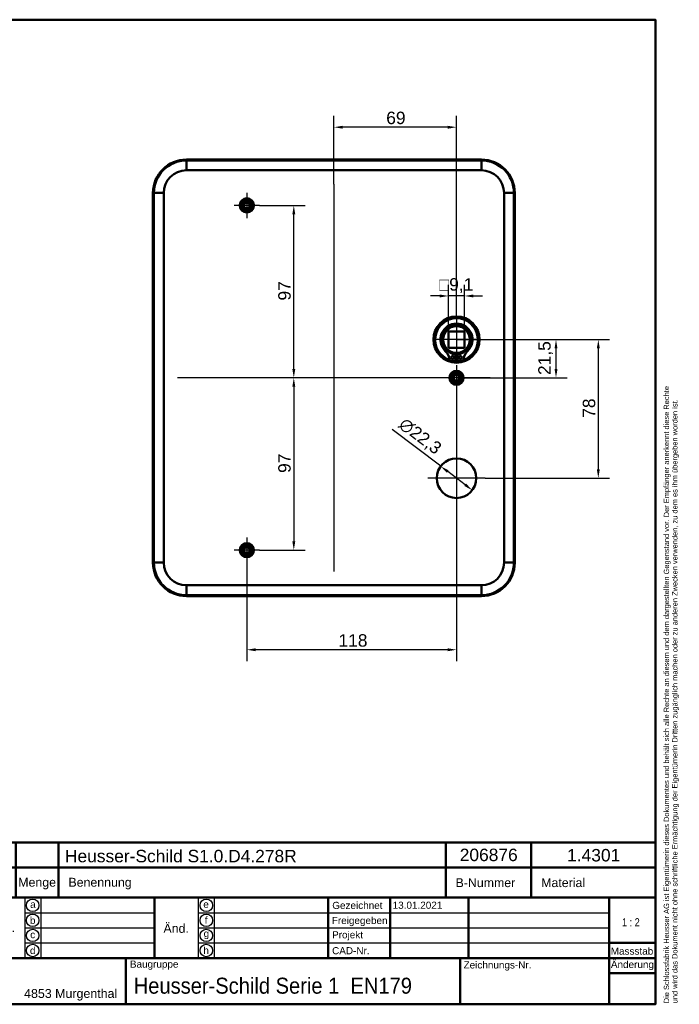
# Model space of a CAD drawing. Header units: millimetres. Extents: x 20 to 833, y 20 to 574.
# Tile 17 of 17: x 462 to 833, y 20 to 574. Entities that reach past the tile are written whole.
import ezdxf
from ezdxf.enums import TextEntityAlignment as Align

# ---------------------------------------------------------------- set-up
doc = ezdxf.new("R2010")
doc.units = ezdxf.units.MM
doc.header["$LTSCALE"] = 2
for name, color, linetype, lineweight in [('Bemaßungen(DIN)', 7, 'Continuous', 25), ('Mittellinie(DIN)', 7, 'Continuous', 25), ('Mittelpunktmarkierung(DIN)', 7, 'Continuous', 25), ('Sichtbare Kanten(DIN)', 7, 'Continuous', 50), ('Sichtbare tangentiale Kanten(DIN)', 7, 'Continuous', 50), ('Skizziergeometrie(DIN)', 7, 'Continuous', 50), ('Skizzierlinie(DIN)', 7, 'Continuous', 25), ('Symbole(DIN)', 7, 'Continuous', 25)]:
    doc.layers.add(name, color=color, linetype=linetype, lineweight=lineweight)
doc.styles.add('Aktuell-DIN', font='arial.ttf')
doc.styles.add('STANDARD-DIN~0', font='arial.ttf')
doc.styles.add('Textstil10', font='arial.ttf')
doc.styles.add('Textstil41', font='arial.ttf', dxfattribs={"width": 0.8})
doc.styles.add('Textstil83', font='arial.ttf', dxfattribs={"width": 0.8})
doc.dimstyles.new('CAD-LAN', dxfattribs={"dimscale": 2, "dimtxt": 3.5, "dimasz": 2.5, "dimexe": 3.175, "dimexo": 0, "dimgap": 0.8, "dimtad": 1, "dimrnd": 1e-08, "dimtxsty": 'STANDARD-DIN~0', "dimcen": 0.09, "dimdle": 10, "dimclrd": 250, "dimclre": 250, "dimclrt": 250, "dimadec": 0, "dimazin": 2, "dimtfac": 1, "dimtmove": 0, "dimatfit": 3, "dimfxl": 1, "dimtolj": 1, "dimtzin": 0, "dimlwd": 25, "dimlwe": 25, "dimarcsym": 0})

# ---------------------------------------------------------------- blocks, each defined once
blk = doc.blocks.new('Ränder Standardrahmen')
at = {"layer": 'Skizziergeometrie(DIN)', "flags": 128}
blk.add_lwpolyline([(10, 10), (10, 287), (410, 287), (410, 10), (10, 10)], dxfattribs=at)
blk = doc.blocks.new('Schriftfelder Heusser')
at = {"layer": 'Skizziergeometrie(DIN)'}
for p, q in [((101, 229.92), (101, 236.92)), ((101, 236.92), (291, 236.92)), ((111, 229.92), (111, 236.92)), ((123, 229.92), (123, 236.92)), ((232, 229.92), (232, 236.92)), ((256, 229.92), (256, 236.92)), ((291, 236.92), (291, 229.92)), ((101, 191.42), (101, 229.92)), ((101, 229.92), (291, 229.92)), ((111, 229.92), (111, 221.42)), ((123, 229.92), (123, 221.42)), ((232, 229.92), (232, 221.42)), ((256, 229.92), (256, 221.42)), ((291, 229.92), (291, 191.42)), ((101, 221.42), (291, 221.42)), ((150, 221.42), (150, 204.42)), ((198.85, 221.42), (198.85, 204.42)), ((216.35, 221.42), (216.35, 204.42)), ((238.35, 221.42), (238.35, 204.42)), ((278, 221.42), (278, 191.42)), ((278, 208.67), (291, 208.67)), ((101, 204.42), (291, 204.42)), ((142, 204.42), (142, 191.42)), ((236, 204.42), (236, 191.42)), ((278, 200.17), (291, 200.17)), ((291, 191.42), (101, 191.42))]:
    blk.add_line(p, q, dxfattribs=at)
at = {"layer": 'Skizzierlinie(DIN)'}
for p, q in [((113.5, 221.42), (113.5, 204.42)), ((118, 221.42), (118, 204.42)), ((162.35, 221.42), (162.35, 204.42)), ((166.85, 221.42), (166.85, 204.42)), ((113.5, 217.17), (150, 217.17)), ((162.35, 217.17), (278, 217.17)), ((113.5, 212.92), (150, 212.92)), ((162.35, 212.92), (278, 212.92)), ((113.5, 208.67), (150, 208.67)), ((162.35, 208.67), (278, 208.67))]:
    blk.add_line(p, q, dxfattribs=at)
for centre in [(115.75, 219.25), (164.6, 219.25), (115.75, 215.04), (164.6, 215.04), (115.75, 210.79), (164.6, 210.79), (115.75, 206.54), (164.6, 206.54)]:
    blk.add_circle(centre, 1.75, dxfattribs=at)
at = {"layer": 'Symbole(DIN)', "color": 7, "insert": (293.33, 191.7), "char_height": 1.5, "width": 182.3003, "attachment_point": 1, "rotation": 90, "line_spacing_factor": 0.944221, "style": 'Aktuell-DIN'}
blk.add_mtext('\\fArial|b0|i0;\\H1.5000;Die Schlossfabrik Heusser AG ist Eigentümerin dieses Dokumentes und behält sich alle Rechte an diesem und dem dargestellten Gegenstand vor. Der Empfänger anerkennt diese Rechte\\Pund wird das Dokument nicht ohne schriftliche Ermächtigung der Eigentümerin Dritten zugänglich machen oder zu anderen Zwecken verwenden, zu dem es ihm übergeben worden ist.\\P ', dxfattribs=at)
at = {"layer": 'Symbole(DIN)', "color": 179, "true_color": 0x262659, "style": 'Aktuell-DIN'}
for s, insert, char_height, attachment_point in [('B-Nummer', (234.74, 225.62), 2.489, 4), ('Material', (265.02, 225.62), 2.489, 5), ('Pos.', (106, 227), 2.489, 2), ('Menge', (117, 227), 2.489, 2), ('Benennung', (125.81, 225.38), 2.489, 4), ('\\fArial|b0|i0;a', (115.81, 219.53), 2, 5), ('\\fArial|b0|i0;e', (164.54, 219.53), 2, 5), ('\\fArial|b0|i0;Gezeichnet', (200.05, 219.23), 2, 4), ('\\fArial|b0|i0;b', (115.75, 215), 2, 5), ('\\fArial|b0|i0;f', (164.55, 215.06), 2, 5), ('\\fArial|b0|i0;Freigegeben', (199.92, 216), 2, 1), ('\\fArial|b0|i0;c', (115.75, 211.01), 2, 5), ('\\fArial|b0|i0;g', (164.63, 211.05), 2, 5), ('\\fArial|b0|i0;Projekt', (200, 211.98), 2, 1), ('\\fArial|b0|i0;d', (115.76, 206.55), 2, 5), ('\\fArial|b0|i0;h', (164.55, 206.57), 2, 5), ('\\fArial|b0|i0;CAD-Nr.', (200, 207.5), 2, 1), ('\\fArial|b0|i0;\\H2.0000;Massstab', (284.39, 206.37), 2, 5), ('\\fArial|b0|i0;\\H2.0000;Baugruppe', (143.1, 203.73), 2, 1), ('\\fArial|b0|i0;Zeichnungs-Nr.', (237, 203.5), 2, 1), ('\\fArial|b0|i0;\\H2.5000;4853 Murgenthal', (113.33, 192.46), 2.5, 7)]:
    blk.add_mtext(s, dxfattribs=dict(at, insert=insert, char_height=char_height, attachment_point=attachment_point))
at = {"layer": 'Symbole(DIN)', "color": 179, "true_color": 0x262659, "attachment_point": 5, "style": 'Aktuell-DIN'}
for s, insert, char_height, width in [('Änd.', (107.21, 213), 2.489, 12.3494), ('Änd.', (156.12, 212.76), 2.489, 12.3494), ('\\fArial|b0|i0;Änderung', (284.51, 202.33), 2, 12.1143)]:
    blk.add_mtext(s, dxfattribs=dict(at, insert=insert, char_height=char_height, width=width))
at = {"layer": 'Symbole(DIN)', "color": 7, "insert": (144.18, 196.62), "char_height": 4.5, "width": 90.18, "attachment_point": 4, "style": 'Aktuell-DIN'}
blk.add_mtext('\\fArial|b0|i0;\\W0.90;\\H4.5000;Heusser-Schild Serie 1  EN179 ', dxfattribs=at)
at = {"layer": 'Symbole(DIN)', "color": 179, "true_color": 0x262659, "style": 'Textstil10'}
blk.add_attdef('ERSTELLUNGSDATUM_001', (217.04, 218.29), '', height=2, dxfattribs=at)
at = {"layer": 'Symbole(DIN)', "color": 179, "true_color": 0x262659}
for tag, height, style, p in [('AUTOR', 2.49, 'Aktuell-DIN', (240.03, 219.26)), ('KONTROLLDATUM', 2, 'Textstil10', (217.42, 215.04)), ('KONTROLLIERT_VON', 2, 'Textstil10', (239.98, 215.05))]:
    blk.add_attdef(tag, text='', height=height, dxfattribs=dict(at, style=style)).set_placement(p, align=Align.MIDDLE_LEFT)
at = {"layer": 'Symbole(DIN)', "color": 7, "style": 'Textstil83', "width": 0.8}
blk.add_attdef('Anfänglicher_Ansichtsmaßstab_001', (281.57, 213.34), '', height=2.3, dxfattribs=at)
at = {"layer": 'Symbole(DIN)', "color": 179, "true_color": 0x262659, "style": 'Textstil10'}
blk.add_attdef('PROJEKT', text='', height=2, dxfattribs=at).set_placement((217.77, 209.72), align=Align.BOTTOM_LEFT)
at = {"layer": 'Symbole(DIN)', "color": 7, "style": 'Textstil41', "width": 0.8}
blk.add_attdef('STATUS', text='', height=5, dxfattribs=at).set_placement((284.53, 195.86), align=Align.MIDDLE_CENTER)
blk = doc.blocks.new('*D9')
at = {"layer": 'Bemaßungen(DIN)', "color": 250, "linetype": 'Continuous', "lineweight": 25, "true_color": 0x3f3f3f, "transparency": 16777216}
for p, q in [((639.01, 481.5), (639.01, 519.85)), ((708.01, 406.5), (708.01, 519.85)), ((703.01, 513.5), (644.01, 513.5))]:
    blk.add_line(p, q, dxfattribs=at)
at = {"layer": 'Bemaßungen(DIN)', "color": 250, "linetype": 'Continuous', "true_color": 0x3f3f3f, "transparency": 16777216}
for points in [[(644.01, 514.33), (644.01, 512.66), (639.01, 513.5)], [(703.01, 514.33), (703.01, 512.66), (708.01, 513.5)]]:
    blk.add_solid(points, dxfattribs=at)
at = {"layer": 'Defpoints', "color": 0, "linetype": 'Continuous', "transparency": 16777216}
for p in [(639.01, 513.5), (639.01, 481.5), (708.01, 406.5)]:
    blk.add_point(p, dxfattribs=at)
at = {"layer": 'Bemaßungen(DIN)', "color": 250, "linetype": 'Continuous', "lineweight": 25, "true_color": 0x3f3f3f, "transparency": 16777216, "insert": (668.47, 522.25), "char_height": 7, "attachment_point": 1, "style": 'STANDARD-DIN~0'}
blk.add_mtext('\\A1;69', dxfattribs=at)
blk = doc.blocks.new('*D10')
at = {"layer": 'Bemaßungen(DIN)', "color": 250, "linetype": 'Continuous', "lineweight": 25, "true_color": 0x3f3f3f, "transparency": 16777216}
for p, q in [((708.01, 394), (770.36, 394)), ((764.01, 389), (764.01, 377.5)), ((708.01, 372.5), (770.36, 372.5))]:
    blk.add_line(p, q, dxfattribs=at)
at = {"layer": 'Bemaßungen(DIN)', "color": 250, "linetype": 'Continuous', "true_color": 0x3f3f3f, "transparency": 16777216}
for points in [[(763.18, 389), (764.85, 389), (764.01, 394)], [(763.18, 377.5), (764.85, 377.5), (764.01, 372.5)]]:
    blk.add_solid(points, dxfattribs=at)
at = {"layer": 'Defpoints', "color": 0, "linetype": 'Continuous', "transparency": 16777216}
for p in [(708.01, 394), (708.01, 372.5), (764.01, 372.5)]:
    blk.add_point(p, dxfattribs=at)
at = {"layer": 'Bemaßungen(DIN)', "color": 250, "linetype": 'Continuous', "lineweight": 25, "true_color": 0x3f3f3f, "transparency": 16777216, "insert": (754, 374.07), "char_height": 7, "attachment_point": 1, "rotation": 90, "style": 'STANDARD-DIN~0'}
blk.add_mtext('\\A1;21,5', dxfattribs=at)
blk = doc.blocks.new('*D11')
at = {"layer": 'Bemaßungen(DIN)', "color": 250, "linetype": 'Continuous', "lineweight": 25, "true_color": 0x3f3f3f, "transparency": 16777216}
for p, q in [((708.01, 394), (794.18, 394)), ((787.83, 389), (787.83, 321)), ((724.16, 316), (794.18, 316))]:
    blk.add_line(p, q, dxfattribs=at)
at = {"layer": 'Bemaßungen(DIN)', "color": 250, "linetype": 'Continuous', "true_color": 0x3f3f3f, "transparency": 16777216}
for points in [[(786.99, 389), (788.66, 389), (787.83, 394)], [(786.99, 321), (788.66, 321), (787.83, 316)]]:
    blk.add_solid(points, dxfattribs=at)
at = {"layer": 'Defpoints', "color": 0, "linetype": 'Continuous', "transparency": 16777216}
for p in [(708.01, 394), (724.16, 316), (787.83, 316)]:
    blk.add_point(p, dxfattribs=at)
at = {"layer": 'Bemaßungen(DIN)', "color": 250, "linetype": 'Continuous', "lineweight": 25, "true_color": 0x3f3f3f, "transparency": 16777216, "insert": (779.08, 350.01), "char_height": 7, "attachment_point": 1, "rotation": 90, "style": 'STANDARD-DIN~0'}
blk.add_mtext('\\A1;78', dxfattribs=at)
blk = doc.blocks.new('*D12')
at = {"layer": 'Bemaßungen(DIN)', "color": 250, "linetype": 'Continuous', "lineweight": 25, "true_color": 0x3f3f3f, "transparency": 16777216}
for p, q in [((597.11, 469.5), (622.8, 469.5)), ((616.45, 377.5), (616.45, 464.5))]:
    blk.add_line(p, q, dxfattribs=at)
at = {"layer": 'Bemaßungen(DIN)', "color": 250, "linetype": 'Continuous', "true_color": 0x3f3f3f, "transparency": 16777216}
for points in [[(615.62, 464.5), (617.28, 464.5), (616.45, 469.5)], [(615.62, 377.5), (617.28, 377.5), (616.45, 372.5)]]:
    blk.add_solid(points, dxfattribs=at)
at = {"layer": 'Defpoints', "color": 0, "linetype": 'Continuous', "transparency": 16777216}
for p in [(597.11, 469.5), (616.45, 469.5), (708.01, 372.5)]:
    blk.add_point(p, dxfattribs=at)
at = {"layer": 'Bemaßungen(DIN)', "color": 250, "linetype": 'Continuous', "lineweight": 25, "true_color": 0x3f3f3f, "transparency": 16777216, "insert": (607.7, 415.98), "char_height": 7, "attachment_point": 1, "rotation": 90, "style": 'STANDARD-DIN~0'}
blk.add_mtext('\\A1;97', dxfattribs=at)
blk = doc.blocks.new('*D13')
at = {"layer": 'Bemaßungen(DIN)', "color": 250, "linetype": 'Continuous', "lineweight": 25, "true_color": 0x3f3f3f, "transparency": 16777216}
for p, q in [((616.45, 367.5), (616.45, 280.5)), ((597.11, 275.5), (622.8, 275.5))]:
    blk.add_line(p, q, dxfattribs=at)
at = {"layer": 'Bemaßungen(DIN)', "color": 250, "linetype": 'Continuous', "true_color": 0x3f3f3f, "transparency": 16777216}
for points in [[(615.62, 367.5), (617.28, 367.5), (616.45, 372.5)], [(615.62, 280.5), (617.28, 280.5), (616.45, 275.5)]]:
    blk.add_solid(points, dxfattribs=at)
at = {"layer": 'Defpoints', "color": 0, "linetype": 'Continuous', "transparency": 16777216}
for p in [(708.01, 372.5), (597.11, 275.5), (616.45, 275.5)]:
    blk.add_point(p, dxfattribs=at)
at = {"layer": 'Bemaßungen(DIN)', "color": 250, "linetype": 'Continuous', "lineweight": 25, "true_color": 0x3f3f3f, "transparency": 16777216, "insert": (607.7, 318.98), "char_height": 7, "attachment_point": 1, "rotation": 90, "style": 'STANDARD-DIN~0'}
blk.add_mtext('\\A1;97', dxfattribs=at)
blk = doc.blocks.new('*D14')
at = {"layer": 'Bemaßungen(DIN)', "color": 250, "linetype": 'Continuous', "lineweight": 25, "true_color": 0x3f3f3f, "transparency": 16777216}
for p, q in [((708.01, 365.4), (708.01, 213.15)), ((590.01, 268.4), (590.01, 213.15)), ((703.01, 219.5), (595.01, 219.5))]:
    blk.add_line(p, q, dxfattribs=at)
at = {"layer": 'Bemaßungen(DIN)', "color": 250, "linetype": 'Continuous', "true_color": 0x3f3f3f, "transparency": 16777216}
for points in [[(595.01, 220.33), (595.01, 218.66), (590.01, 219.5)], [(703.01, 220.33), (703.01, 218.66), (708.01, 219.5)]]:
    blk.add_solid(points, dxfattribs=at)
at = {"layer": 'Defpoints', "color": 0, "linetype": 'Continuous', "transparency": 16777216}
for p in [(708.01, 365.4), (590.01, 268.4), (590.01, 219.5)]:
    blk.add_point(p, dxfattribs=at)
at = {"layer": 'Bemaßungen(DIN)', "color": 250, "linetype": 'Continuous', "lineweight": 25, "true_color": 0x3f3f3f, "transparency": 16777216, "insert": (641.6, 228.25), "char_height": 7, "attachment_point": 1, "style": 'STANDARD-DIN~0'}
blk.add_mtext('\\A1;118', dxfattribs=at)
blk = doc.blocks.new('*D15')
at = {"layer": 'Bemaßungen(DIN)', "color": 250, "linetype": 'Continuous', "lineweight": 25, "true_color": 0x3f3f3f, "transparency": 16777216}
for p, q in [((699.13, 322.73), (671.77, 343.45)), ((712.92, 312.28), (703.11, 319.71))]:
    blk.add_line(p, q, dxfattribs=at)
at = {"layer": 'Bemaßungen(DIN)', "color": 250, "linetype": 'Continuous', "true_color": 0x3f3f3f, "transparency": 16777216}
for points in [[(703.61, 320.38), (702.61, 319.05), (699.13, 322.73)], [(713.42, 312.95), (712.41, 311.62), (716.9, 309.27)]]:
    blk.add_solid(points, dxfattribs=at)
at = {"layer": 'Defpoints', "color": 0, "linetype": 'Continuous', "transparency": 16777216}
for p in [(699.13, 322.73), (716.9, 309.27)]:
    blk.add_point(p, dxfattribs=at)
at = {"layer": 'Bemaßungen(DIN)', "color": 250, "linetype": 'Continuous', "lineweight": 25, "true_color": 0x3f3f3f, "transparency": 16777216, "insert": (679.23, 350.65), "char_height": 7, "attachment_point": 1, "rotation": 322.8572, "style": 'STANDARD-DIN~0'}
blk.add_mtext('\\A1;∅22,3', dxfattribs=at)
blk = doc.blocks.new('*D16')
at = {"layer": 'Bemaßungen(DIN)', "color": 250, "linetype": 'Continuous', "lineweight": 25, "true_color": 0x3f3f3f, "transparency": 16777216}
for p, q in [((703.47, 398.55), (703.47, 424.9)), ((712.57, 398.54), (712.57, 424.9)), ((698.47, 418.55), (693.47, 418.55)), ((712.57, 418.55), (703.47, 418.55)), ((717.57, 418.55), (722.57, 418.55))]:
    blk.add_line(p, q, dxfattribs=at)
at = {"layer": 'Bemaßungen(DIN)', "color": 250, "linetype": 'Continuous', "true_color": 0x3f3f3f, "transparency": 16777216}
for points in [[(698.47, 419.38), (698.47, 417.72), (703.47, 418.55)], [(717.57, 419.38), (717.57, 417.72), (712.57, 418.55)]]:
    blk.add_solid(points, dxfattribs=at)
at = {"layer": 'Defpoints', "color": 0, "linetype": 'Continuous', "transparency": 16777216}
for p in [(703.47, 418.55), (703.47, 398.55), (712.57, 398.54)]:
    blk.add_point(p, dxfattribs=at)
at = {"layer": 'Bemaßungen(DIN)', "color": 250, "linetype": 'Continuous', "lineweight": 25, "true_color": 0x3f3f3f, "transparency": 16777216, "insert": (698.25, 428.56), "char_height": 7, "attachment_point": 1, "style": 'STANDARD-DIN~0'}
blk.add_mtext('\\A1;\\fAIGDT|b0|i0;\\H7.0000;o\\fArial|b0|i0;\\H7.0000;9,1', dxfattribs=at)

msp = doc.modelspace()

# ---------------------------------------------------------------- linework, layer by layer
at = {"layer": 'Mittellinie(DIN)', "linetype": 'Continuous'}
for p, q in [((639.011, 481.497), (639.011, 263.497)), ((727.011, 372.497), (551.011, 372.497))]:
    msp.add_line(p, q, dxfattribs=at)
at = {"layer": 'Mittelpunktmarkierung(DIN)', "linetype": 'Continuous'}
for p, q in [((590.013, 476.598), (590.013, 462.398)), ((597.113, 469.498), (582.913, 469.498)), ((708.013, 406.497), (708.013, 381.497)), ((720.513, 393.997), (695.513, 393.997)), ((708.013, 379.598), (708.013, 365.398)), ((715.113, 372.498), (700.913, 372.498)), ((708.013, 332.147), (708.013, 299.847)), ((724.163, 315.997), (691.863, 315.997)), ((590.013, 282.598), (590.013, 268.398)), ((597.113, 275.498), (582.913, 275.498))]:
    msp.add_line(p, q, dxfattribs=at)
at = {"layer": 'Sichtbare Kanten(DIN)'}
for p, q in [((722.011, 495.307), (556.011, 495.307)), ((722.011, 494.803), (556.011, 494.803)), ((722.011, 489.248), (556.011, 489.248)), ((537.201, 476.497), (537.201, 268.497)), ((537.705, 476.497), (537.705, 268.497)), ((543.259, 476.497), (543.259, 268.497)), ((734.762, 268.497), (734.762, 476.497)), ((740.316, 268.497), (740.316, 476.497)), ((740.82, 268.497), (740.82, 476.497)), ((703.46, 389.451), (703.467, 398.551)), ((712.567, 398.544), (703.467, 398.551)), ((712.567, 398.544), (712.56, 389.444)), ((712.56, 389.444), (703.46, 389.451)), ((707.391, 385.74), (707.388, 382.04)), ((708.621, 382.039), (708.624, 385.739)), ((707.388, 382.04), (704.364, 382.042)), ((711.645, 382.037), (708.621, 382.039)), ((556.011, 255.746), (722.011, 255.746)), ((556.011, 250.192), (722.011, 250.192)), ((556.011, 249.688), (722.011, 249.688))]:
    msp.add_line(p, q, dxfattribs=at)
for centre, radius in [((590.013, 469.498), 4), ((590.013, 469.498), 3), ((590.013, 469.498), 2.1), ((590.013, 469.498), 1.621), ((708.013, 393.997), 13), ((708.013, 393.997), 12.5), ((708.013, 393.997), 8), ((708.013, 393.997), 7.5), ((705.774, 383.891), 0.85), ((710.238, 383.888), 0.85), ((708.013, 372.498), 4), ((708.013, 372.498), 3), ((708.013, 372.498), 2.1), ((708.013, 372.498), 1.621), ((708.013, 315.997), 11.15), ((590.013, 275.498), 4), ((590.013, 275.498), 3), ((590.013, 275.498), 2.1), ((590.013, 275.498), 1.621)]:
    msp.add_circle(centre, radius, dxfattribs=at)
for centre, radius, start, end in [((556.011, 476.497), 18.809, 90, 180), ((556.011, 476.497), 18.306, 90, 180), ((722.011, 476.497), 18.809, 0, 90), ((722.011, 476.497), 18.306, 0, 90), ((556.011, 476.497), 12.751, 90, 180), ((722.011, 476.497), 12.751, 0, 90), ((708.013, 393.997), 12, 288.13065, 251.78639), ((708.013, 393.997), 9.017, 314.09942, 225.81761), ((708.013, 393.264), 7.55, 215.64562, 265.27351), ((708.013, 393.264), 7.55, 274.64352, 324.27141), ((695.681, 381.308), 8.678, 4.92557, 45.81761), ((708.013, 393.997), 8.2, 243.58908, 296.32795), ((708.013, 393.997), 9, 266.02962, 273.88742), ((720.327, 381.29), 8.678, 134.09942, 174.99147), ((708.013, 393.997), 12, 265.16954, 274.7475), ((556.011, 268.497), 18.809, 180, 270), ((556.011, 268.497), 18.306, 180, 270), ((556.011, 268.497), 12.751, 180, 270), ((722.011, 268.497), 18.809, 270, 0), ((722.011, 268.497), 12.751, 270, 0), ((722.011, 268.497), 18.306, 270, 0)]:
    msp.add_arc(centre, radius, start, end, dxfattribs=at)
at = {"layer": 'Sichtbare tangentiale Kanten(DIN)'}
for p, q in [((556.011, 494.803), (556.011, 495.307)), ((556.011, 489.248), (556.011, 494.803)), ((722.011, 494.803), (722.011, 495.307)), ((722.011, 489.248), (722.011, 494.803)), ((537.705, 476.497), (537.201, 476.497)), ((543.259, 476.497), (537.705, 476.497)), ((734.762, 476.497), (740.316, 476.497)), ((740.316, 476.497), (740.82, 476.497)), ((537.705, 268.497), (537.201, 268.497)), ((543.259, 268.497), (537.705, 268.497)), ((734.762, 268.497), (740.316, 268.497)), ((740.316, 268.497), (740.82, 268.497)), ((556.011, 255.746), (556.011, 250.192)), ((722.011, 255.746), (722.011, 250.192)), ((556.011, 250.192), (556.011, 249.688)), ((722.011, 250.192), (722.011, 249.688))]:
    msp.add_line(p, q, dxfattribs=at)

# ---------------------------------------------------------------- block references
at = {"xscale": 2, "yscale": 2, "zscale": 2}
msp.add_blockref('Ränder Standardrahmen', (0, 0), dxfattribs=at)
msp.add_blockref('Schriftfelder Heusser', (238, -362.833), dxfattribs=at).add_auto_attribs({'ERSTELLUNGSDATUM_001': '13.01.2021', 'Anfänglicher_Ansichtsmaßstab_001': '1 : 2'})

# ---------------------------------------------------------------- texts
at = {"layer": 'Symbole(DIN)', "color": 7, "char_height": 7, "attachment_point": 1, "style": 'Aktuell-DIN'}
for s, insert, width in [('{\\fArial|b0|i0;\\H7.0000;Heusser-Schild S1.0.D4.278R}', (487.659, 106.906), 130.43902), ('{\\fArial|b0|i0;\\H7.0000;206876}', (709.83, 107.58), 32.62043), ('{\\fArial|b0|i0;\\H7.0000;1.4301}', (770.274, 107.401), 29.89939)]:
    msp.add_mtext(s, dxfattribs=dict(at, insert=insert, width=width))

# ---------------------------------------------------------------- dimensions: what is measured, and where the dimension line sits
at = {"layer": 'Bemaßungen(DIN)', "color": 250, "linetype": 'Continuous', "lineweight": 25, "true_color": 0x3f3f3f}
for base, p1, p2, angle, override, picture, middle in [((639.011, 513.497), (708.013, 406.497), (639.011, 481.497), 180, {"dimgap": 0.8, "dimdec": 2, "dimtol": 0, "dimlim": 0, "dimtp": 0, "dimtm": 0, "dimtdec": 2, "dimtofl": 0, "dimatfit": 1}, '*D9', (673.512, 513.497)), ((616.45, 469.498), (708.013, 372.498), (597.113, 469.498), 90, {"dimgap": 0.8, "dimdec": 2, "dimse1": 1, "dimtol": 0, "dimlim": 0, "dimtp": 0, "dimtm": 0, "dimtdec": 2, "dimtofl": 0, "dimatfit": 1}, '*D12', (616.45, 420.998)), ((764.013, 372.498), (708.013, 393.997), (708.013, 372.498), 90, {"dimgap": 0.8, "dimdec": 2, "dimtol": 0, "dimlim": 0, "dimtp": 0, "dimtm": 0, "dimtdec": 2, "dimtofl": 0, "dimatfit": 1}, '*D10', (764.013, 383.248)), ((787.826, 315.997), (708.013, 393.997), (724.163, 315.997), 90, {"dimgap": 0.8, "dimdec": 2, "dimtol": 0, "dimlim": 0, "dimtp": 0, "dimtm": 0, "dimtdec": 2, "dimtofl": 0, "dimatfit": 1}, '*D11', (787.826, 354.997)), ((616.45, 275.498), (708.013, 372.498), (597.113, 275.498), 90, {"dimgap": 0.8, "dimdec": 2, "dimse1": 1, "dimtol": 0, "dimlim": 0, "dimtp": 0, "dimtm": 0, "dimtdec": 2, "dimtofl": 0, "dimatfit": 1}, '*D13', (616.45, 323.998)), ((590.013, 219.498), (708.013, 365.398), (590.013, 268.398), 180, {"dimgap": 0.8, "dimdec": 2, "dimtol": 0, "dimlim": 0, "dimtp": 0, "dimtm": 0, "dimtdec": 2, "dimtofl": 0, "dimatfit": 1}, '*D14', (649.013, 219.498))]:
    dim = msp.add_linear_dim(base=base, p1=p1, p2=p2, angle=angle, dimstyle='CAD-LAN', override=override, dxfattribs=at)
    dim.commit()
    dim.dimension.update_dxf_attribs({"geometry": picture, "text_midpoint": middle, "dimtype": 160})
dim = msp.add_linear_dim(base=(703.467, 418.551), p1=(712.567, 398.544), p2=(703.467, 398.551), angle=180, text='\\fAIGDT|b0|i0;\\H7.0000;o\\fArial|b0|i0;\\H7.0000;<>', dimstyle='CAD-LAN', override={"dimgap": 0.8, "dimdec": 2, "dimtol": 0, "dimlim": 0, "dimtp": 0, "dimtm": 0, "dimtdec": 2, "dimtofl": 1, "dimatfit": 1}, dxfattribs=at)
dim.commit()
dim.dimension.update_dxf_attribs({"geometry": '*D16', "text_midpoint": (708.017, 418.551), "dimtype": 160})
dim = msp.add_diameter_dim_2p(p1=(716.902, 309.265), p2=(699.125, 322.73), dimstyle='CAD-LAN', override={"dimgap": 0.8, "dimdec": 2, "dimlfac": 1, "dimtol": 0, "dimlim": 0, "dimtp": 0, "dimtm": 0, "dimtdec": 2, "dimatfit": 2}, dxfattribs=at)
dim.commit()
dim.dimension.update_dxf_attribs({"geometry": '*D15', "text_midpoint": (683.331, 334.693), "dimtype": 163})

doc.saveas('drawing.dxf')
